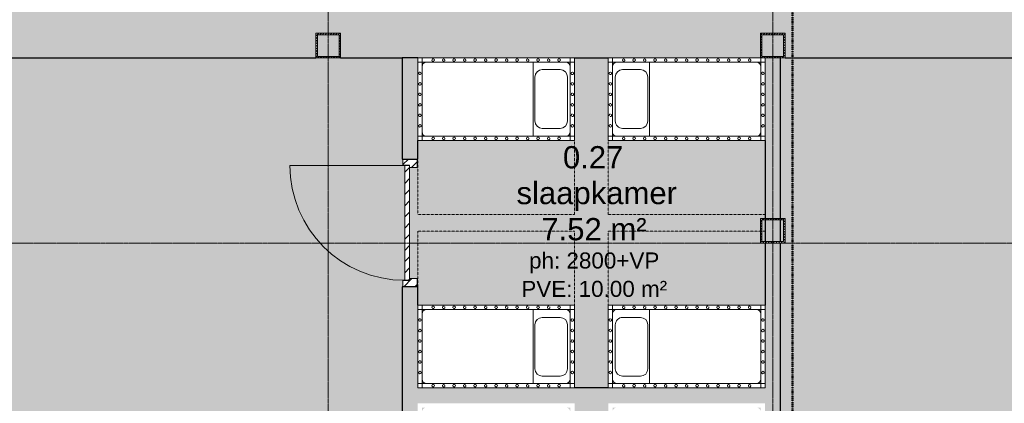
# Model space of a CAD drawing. Header units: millimetres. Extents: x -2730 to 112454, y 3237 to 48799.
# Tile 219 of 241: x 49201 to 57175, y 35401 to 38510. Entities that reach past the tile are written whole.
import ezdxf

# ---------------------------------------------------------------- set-up
doc = ezdxf.new("R2010")
doc.units = ezdxf.units.MM
for name, pattern in [('Dash', [6.35, 3.175, -3.175]), ('Hidden', [7.14375, 4.7625, -2.38125]), ('THO_brandwerende scheiding 30 min', [1.9, 0.7, -1.2]), ('THO_hhidden', [2.5, 1.5, -1]), ('THO_stramienlijn', [20, 17, -1.5, 0, -1.5])]:
    doc.linetypes.add(name, pattern=pattern)
for name, color, linetype, lineweight in [('A-AREA-IDEN', 7, 'Continuous', 13), ('A-AREA-PATT', 7, 'Continuous', 13), ('A-DETL-GENF', 7, 'Continuous', 13), ('A-DETL-GENF-HDLN', 7, 'THO_hhidden', 13), ('A-DOOR', 7, 'Continuous', 13), ('A-GENM', 7, 'Continuous', 13), ('A-WALL', 7, 'Continuous', 25), ('A-WALL-PATT', 7, 'Continuous', 25), ('I-WALL', 7, 'Continuous', 18), ('S-COLS', 7, 'Continuous', 13), ('S-GRID', 7, 'Continuous', 13)]:
    doc.layers.add(name, color=color, linetype=linetype, lineweight=lineweight)
doc.layers.add('A-DETL', color=7, linetype='Continuous', lineweight=13, true_color=0x00a600)
doc.styles.add('Arial_2', font='arial.ttf', dxfattribs={"height": 180})
doc.styles.add('Arial_3', font='arial.ttf', dxfattribs={"height": 130})
pattern_1 = [(315, (-36863.125, 52305.136), (45.254834, 45.254834), [])]

# ---------------------------------------------------------------- blocks, each defined once
blk = doc.blocks.new('NLRS_28_SCO_UN_koker_gen_bcb - K200_200_12_5-V89-00 begane grond _plotview_')
at = {"layer": 'S-COLS'}
h = blk.add_hatch(dxfattribs=at)
h.set_pattern_fill('FP_101', color=256, style=0, pattern_type=2)
h.set_pattern_definition([(45, (-51699.636, -38300), (-21.213203, 21.213203), []), (45, (-51699.636, -38279), (-21.213203, 21.213203), [])])
h.paths.add_polyline_path([(100, -100), (100, 100), (-100, 100), (-100, -100)])
h.paths.add_polyline_path([(-87.5, -87.5), (-87.5, 87.5), (87.5, 87.5), (87.5, -87.5)])
at = {"layer": 'S-COLS', "lineweight": 18}
for p, q in [((100, 100), (-100, 100)), ((-100, 100), (-100, -100)), ((-87.5, -87.5), (-87.5, 87.5)), ((-87.5, 87.5), (87.5, 87.5)), ((87.5, 87.5), (87.5, -87.5)), ((100, -100), (100, 100)), ((-100, -100), (100, -100)), ((87.5, -87.5), (-87.5, -87.5))]:
    blk.add_line(p, q, dxfattribs=at)
blk = doc.blocks.new('NLRS_28_SCO_UN_koker_gen_bcb - K200_200_12_5-V91-00 begane grond _plotview_')
at = {"layer": 'S-COLS'}
h = blk.add_hatch(dxfattribs=at)
h.set_pattern_fill('FP_103', color=256, style=0, pattern_type=2)
h.set_pattern_definition([(45, (-55299.636, -38300), (-21.213203, 21.213203), []), (45, (-55299.636, -38279), (-21.213203, 21.213203), [])])
h.paths.add_polyline_path([(100, -100), (100, 100), (-100, 100), (-100, -100), (-62.5, -100)])
h.paths.add_polyline_path([(-87.5, -87.5), (-87.5, 87.5), (87.5, 87.5), (87.5, -87.5), (-62.5, -87.5)])
at = {"layer": 'S-COLS', "lineweight": 18}
for p, q in [((100, 100), (-100, 100)), ((-100, 100), (-100, -100)), ((-87.5, -87.5), (-87.5, 87.5)), ((-87.5, 87.5), (87.5, 87.5)), ((87.5, 87.5), (87.5, -87.5)), ((100, -100), (100, 100)), ((87.5, -87.5), (-87.5, -87.5)), ((-62.5, -100), (100, -100))]:
    blk.add_line(p, q, dxfattribs=at)
blk = doc.blocks.new('NLRS_32_DO_WPB_binnen deurkozijn hout_gen_tho - enkele deur_ linksdraaiend-V128-00 begane grond _plotview_')
at = {"layer": 'A-DOOR'}
h = blk.add_hatch(dxfattribs=at)
h.set_pattern_fill('FP_139', color=256, style=0, pattern_type=2)
h.set_pattern_definition(pattern_1)
h.paths.add_polyline_path([(-517, 0), (-517, -114), (-450, -114), (-450, -54), (-467, -54), (-467, 0), (-480.5, 0)])
at = {"layer": 'A-GENM'}
h = blk.add_hatch(dxfattribs=at)
h.set_pattern_fill('FP_139', color=256, style=0, pattern_type=2)
h.set_pattern_definition(pattern_1)
h.paths.add_polyline_path([(450, -114), (517, -114), (517, 0), (467, 0), (467, -54), (450, -54)])
at = {"layer": 'A-DOOR'}
for p, q in [((-467, 0), (-517, 0)), ((-467, -54), (-467, 0)), ((467, -54), (467, 0)), ((467, 0), (517, 0)), ((-465, -54), (-467, -54)), ((-450, -114), (-450, -54)), ((450, -114), (450, -54)), ((465, -54), (467, -54)), ((-517, -114), (-450, -114)), ((517, -114), (450, -114))]:
    blk.add_line(p, q, dxfattribs=at)
blk = doc.blocks.new('NLRS_32_DO_UN_deur_gen_tho - dichte deur_ linksdraaiend-V129-00 begane grond _plotview_')
at = {"layer": 'A-GENM'}
h = blk.add_hatch(dxfattribs=at)
h.set_pattern_fill('FP_140', color=256, style=0, pattern_type=2)
h.set_pattern_definition([(315, (-36863.125, 52319.136), (45.254834, 45.254834), [])])
h.paths.add_polyline_path([(-465, -40), (465, -40), (465, 0), (-465, 0)])
at = {"layer": 'A-DETL-GENF'}
for p, q in [((465, 0), (465, 930)), ((-465, 0), (465, 0)), ((-465, -40), (-465, 0)), ((-465, -40), (465, -40)), ((465, -40), (465, 0))]:
    blk.add_line(p, q, dxfattribs=at)
blk.add_arc((465, 0), 930, 90, 180, dxfattribs=at)
at = {"layer": 'A-GENM', "lineweight": 18}
for p, q in [((465, 0), (-465, 0)), ((-465, 0), (-465, -40)), ((465, -40), (465, 0)), ((-465, -40), (465, -40))]:
    blk.add_line(p, q, dxfattribs=at)
blk = doc.blocks.new('NLRS_28_SCO_UN_koker_gen_bcb - K200_200_12_5-V289-00 begane grond _plotview_')
at = {"layer": 'S-COLS'}
h = blk.add_hatch(dxfattribs=at)
h.set_pattern_fill('FP_249', color=256, style=0, pattern_type=2)
h.set_pattern_definition([(225, (55299.636, 36800), (21.213203, -21.213203), []), (225, (55299.636, 36779), (21.213203, -21.213203), [])])
h.paths.add_polyline_path([(100, 100), (-100, 100), (-100, -100), (100, -100)])
h.paths.add_polyline_path([(-87.5, 87.5), (87.5, 87.5), (87.5, -87.5), (-87.5, -87.5)])
at = {"layer": 'S-COLS', "lineweight": 18}
for p, q in [((-100, 100), (100, 100)), ((-100, -100), (-100, 100)), ((-87.5, 87.5), (-87.5, -87.5)), ((87.5, 87.5), (-87.5, 87.5)), ((87.5, -87.5), (87.5, 87.5)), ((100, 100), (100, -100)), ((100, -100), (-100, -100)), ((-87.5, -87.5), (87.5, -87.5))]:
    blk.add_line(p, q, dxfattribs=at)
blk = doc.blocks.new('NLRS_82_DI_UN_kinderbed vrijstaand bovenaanzicht 1op5 gy0ygjtz_gen_bcb - kinderbed vrijstaand-1931472-00 begane grond _plotview_')
at = {"layer": 'A-DETL', "color": 7}
for p, q in [((0, 335), (-35, 335)), ((0, 300), (0, 335)), ((-1235, 265), (-1235, -265)), ((-335, 300), (-1200, 300)), ((-70, 300), (-335, 300)), ((-335, 300), (-335, -300)), ((-35, -265), (-35, 265)), ((-1200, -300), (-335, -300)), ((-335, -300), (-70, -300))]:
    blk.add_line(p, q, dxfattribs=at)
for centre, start, end in [((-1200, 265), 90, 180), ((-70, 265), 0, 90), ((-1200, -265), 180, 270), ((-70, -265), 270, 0)]:
    blk.add_arc(centre, 35, start, end, dxfattribs=at)
at = {"layer": 'A-DETL-GENF'}
for p, q in [((-1235, 335), (-1270, 335)), ((-1270, 335), (-1270, 300)), ((-35, 335), (-1235, 335)), ((-1235, 335), (-1235, 300)), ((-35, 300), (-35, 335)), ((-1235, 300), (-1270, 300)), ((-1270, 300), (-1270, -300)), ((-1235, 265), (-1235, 300)), ((-1235, 300), (-1200, 300)), ((-117, 240), (-261, 240)), ((-70, 300), (-35, 300)), ((0, 300), (-35, 300)), ((-35, 300), (-35, 265)), ((0, -300), (0, 300)), ((-321, 180), (-321, -176)), ((-57, -176), (-57, 180)), ((-261, -236), (-117, -236)), ((-1270, -300), (-1270, -335)), ((-1270, -300), (-1235, -300)), ((-1235, -300), (-1235, -265)), ((-1200, -300), (-1235, -300)), ((-1235, -300), (-1235, -335)), ((-35, -300), (-70, -300)), ((-35, -265), (-35, -300)), ((-35, -335), (-35, -300)), ((-35, -300), (0, -300)), ((0, -335), (0, -300)), ((-1270, -335), (-1235, -335)), ((-1235, -335), (-35, -335)), ((-35, -335), (0, -335))]:
    blk.add_line(p, q, dxfattribs=at)
at = {"layer": 'A-DETL-GENF', "linetype": 'Dash'}
for centre, start, end in [((-1145, 317.5), 0, 180), ((-1060, 317.5), 0, 180), ((-975, 317.5), 0, 180), ((-890, 317.5), 0, 180), ((-805, 317.5), 0, 180), ((-720, 317.5), 0, 180), ((-635, 317.5), 0, 180), ((-550, 317.5), 0, 180), ((-465, 317.5), 0, 180), ((-380, 317.5), 0, 180), ((-295, 317.5), 0, 180), ((-210, 317.5), 0, 180), ((-125, 317.5), 0, 180), ((-1145, 317.5), 180, 360), ((-1060, 317.5), 180, 0), ((-975, 317.5), 180, 0), ((-890, 317.5), 180, 360), ((-805, 317.5), 180, 0), ((-720, 317.5), 180, 360), ((-635, 317.5), 180, 0), ((-550, 317.5), 180, 360), ((-465, 317.5), 180, 360), ((-380, 317.5), 180, 0), ((-295, 317.5), 180, 360), ((-210, 317.5), 180, 0), ((-125, 317.5), 180, 360), ((-1252.5, 210), 0, 180), ((-1252.5, 210), 180, 0), ((-17.5, 210), 0, 180), ((-17.5, 210), 180, 0), ((-1252.5, 125), 0, 180), ((-1252.5, 125), 180, 0), ((-17.5, 125), 0, 180), ((-17.5, 125), 180, 0), ((-1252.5, 40), 0, 180), ((-1252.5, 40), 180, 0), ((-17.5, 40), 0, 180), ((-17.5, 40), 180, 0), ((-1252.5, -45), 0, 180), ((-1252.5, -45), 180, 0), ((-17.5, -45), 0, 180), ((-17.5, -45), 180, 0), ((-1252.5, -130), 0, 180), ((-1252.5, -130), 180, 0), ((-17.5, -130), 0, 180), ((-17.5, -130), 180, 0), ((-1252.5, -215), 0, 180), ((-1252.5, -215), 180, 0), ((-17.5, -215), 0, 180), ((-17.5, -215), 180, 0), ((-1145, -317.5), 0, 180), ((-1145, -317.5), 180, 360), ((-1060, -317.5), 0, 180), ((-1060, -317.5), 180, 0), ((-975, -317.5), 0, 180), ((-975, -317.5), 180, 0), ((-890, -317.5), 0, 180), ((-890, -317.5), 180, 360), ((-805, -317.5), 0, 180), ((-805, -317.5), 180, 0), ((-720, -317.5), 0, 180), ((-720, -317.5), 180, 360), ((-635, -317.5), 0, 180), ((-635, -317.5), 180, 0), ((-550, -317.5), 0, 180), ((-550, -317.5), 180, 0), ((-465, -317.5), 0, 180), ((-465, -317.5), 180, 0), ((-380, -317.5), 0, 180), ((-380, -317.5), 180, 0), ((-295, -317.5), 0, 180), ((-295, -317.5), 180, 0), ((-210, -317.5), 0, 180), ((-210, -317.5), 180, 0), ((-125, -317.5), 0, 180), ((-125, -317.5), 180, 0)]:
    blk.add_arc(centre, 10, start, end, dxfattribs=at)
at = {"layer": 'A-DETL-GENF'}
for centre, start, end in [((-261, 180), 90, 180), ((-117, 180), 0, 90), ((-261, -176), 180, 270), ((-117, -176), 270, 0)]:
    blk.add_arc(centre, 60, start, end, dxfattribs=at)
at = {"layer": 'A-DETL-GENF-HDLN'}
for p, q in [((-1270, -335), (-1270, -935)), ((0, -935), (0, -335)), ((-1270, -935), (0, -935))]:
    blk.add_line(p, q, dxfattribs=at)
blk = doc.blocks.new('NLRS_82_DI_UN_kinderbed vrijstaand bovenaanzicht 1op5 gy0ygjtz_gen_bcb - kinderbed vrijstaand-1930955-00 begane grond _plotview_')
at = {"layer": 'A-DETL', "color": 7}
for p, q in [((-1235, 265), (-1235, -265)), ((-335, 300), (-1200, 300)), ((-335, 300), (-335, -300)), ((-70, 300), (-335, 300)), ((-35, -265), (-35, 265)), ((-1200, -300), (-335, -300)), ((-335, -300), (-70, -300)), ((0, -335), (0, -300)), ((-35, -335), (0, -335))]:
    blk.add_line(p, q, dxfattribs=at)
for centre, start, end in [((-1200, 265), 90, 180), ((-70, 265), 360, 90), ((-1200, -265), 180, 270), ((-70, -265), 270, 360)]:
    blk.add_arc(centre, 35, start, end, dxfattribs=at)
at = {"layer": 'A-DETL-GENF'}
for p, q in [((-1270, 335), (-1270, 300)), ((-1235, 335), (-1270, 335)), ((-35, 335), (-1235, 335)), ((-1235, 335), (-1235, 300)), ((0, 335), (-35, 335)), ((-35, 300), (-35, 335)), ((0, 300), (0, 335)), ((-1270, 300), (-1270, -300)), ((-1235, 300), (-1270, 300)), ((-1235, 265), (-1235, 300)), ((-1235, 300), (-1200, 300)), ((-70, 300), (-35, 300)), ((-35, 300), (-35, 265)), ((0, 300), (-35, 300)), ((0, -300), (0, 300)), ((-321, 176), (-321, -180)), ((-117, 236), (-261, 236)), ((-57, -180), (-57, 176)), ((-1270, -300), (-1270, -335)), ((-1270, -300), (-1235, -300)), ((-1235, -300), (-1235, -265)), ((-1200, -300), (-1235, -300)), ((-1235, -300), (-1235, -335)), ((-261, -240), (-117, -240)), ((-35, -300), (-70, -300)), ((-35, -265), (-35, -300)), ((-35, -335), (-35, -300)), ((-35, -300), (0, -300)), ((-1270, -335), (-1235, -335)), ((-1235, -335), (-35, -335))]:
    blk.add_line(p, q, dxfattribs=at)
at = {"layer": 'A-DETL-GENF', "linetype": 'Dash'}
for centre, start, end in [((-1145, 317.5), 0, 180), ((-1060, 317.5), 360, 180), ((-975, 317.5), 360, 180), ((-890, 317.5), 0, 180), ((-805, 317.5), 360, 180), ((-720, 317.5), 0, 180), ((-635, 317.5), 360, 180), ((-550, 317.5), 0, 180), ((-465, 317.5), 0, 180), ((-380, 317.5), 360, 180), ((-295, 317.5), 0, 180), ((-210, 317.5), 360, 180), ((-125, 317.5), 360, 180), ((-1145, 317.5), 180, 360), ((-1060, 317.5), 180, 360), ((-975, 317.5), 180, 360), ((-890, 317.5), 180, 360), ((-805, 317.5), 180, 360), ((-720, 317.5), 180, 360), ((-635, 317.5), 180, 360), ((-550, 317.5), 180, 360), ((-465, 317.5), 180, 360), ((-380, 317.5), 180, 360), ((-295, 317.5), 180, 360), ((-210, 317.5), 180, 360), ((-125, 317.5), 180, 360), ((-1252.5, 215), 360, 180), ((-1252.5, 215), 180, 360), ((-17.5, 215), 360, 180), ((-17.5, 215), 180, 360), ((-1252.5, 130), 360, 180), ((-1252.5, 130), 180, 360), ((-17.5, 130), 360, 180), ((-17.5, 130), 180, 360), ((-1252.5, 45), 360, 180), ((-1252.5, 45), 180, 360), ((-17.5, 45), 360, 180), ((-17.5, 45), 180, 360), ((-1252.5, -40), 360, 180), ((-1252.5, -40), 180, 360), ((-17.5, -40), 360, 180), ((-17.5, -40), 180, 360), ((-1252.5, -125), 360, 180), ((-1252.5, -125), 180, 360), ((-17.5, -125), 360, 180), ((-17.5, -125), 180, 360), ((-1252.5, -210), 360, 180), ((-1252.5, -210), 180, 360), ((-17.5, -210), 360, 180), ((-17.5, -210), 180, 360), ((-1145, -317.5), 0, 180), ((-1145, -317.5), 180, 360), ((-1060, -317.5), 360, 180), ((-1060, -317.5), 180, 360), ((-975, -317.5), 360, 180), ((-975, -317.5), 180, 360), ((-890, -317.5), 0, 180), ((-890, -317.5), 180, 360), ((-805, -317.5), 360, 180), ((-805, -317.5), 180, 360), ((-720, -317.5), 0, 180), ((-720, -317.5), 180, 360), ((-635, -317.5), 360, 180), ((-635, -317.5), 180, 360), ((-550, -317.5), 0, 180), ((-550, -317.5), 180, 360), ((-465, -317.5), 0, 180), ((-465, -317.5), 180, 360), ((-380, -317.5), 0, 180), ((-380, -317.5), 180, 360), ((-295, -317.5), 0, 180), ((-295, -317.5), 180, 360), ((-210, -317.5), 0, 180), ((-210, -317.5), 180, 360), ((-125, -317.5), 0, 180), ((-125, -317.5), 180, 360)]:
    blk.add_arc(centre, 10, start, end, dxfattribs=at)
at = {"layer": 'A-DETL-GENF'}
for centre, start, end in [((-261, 176), 90, 180), ((-117, 176), 360, 90), ((-261, -180), 180, 270), ((-117, -180), 270, 360)]:
    blk.add_arc(centre, 60, start, end, dxfattribs=at)
at = {"layer": 'A-DETL-GENF-HDLN'}
for p, q in [((-1270, 335), (-1270, 935)), ((-1270, 935), (0, 935)), ((0, 935), (0, 335))]:
    blk.add_line(p, q, dxfattribs=at)

msp = doc.modelspace()

# ---------------------------------------------------------------- hatches: boundary and pattern name
at = {"layer": 'A-AREA-PATT', "true_color": 0xfaf3e6}
h = msp.add_hatch(color=7, dxfattribs=at)
h.paths.add_polyline_path([(48885.759029, 30162.5), (51699.635701, 30162.5), (51699.635701, 33162.5), (52299.635701, 33162.5), (52299.635701, 33547.3748099), (52305.135701, 33547.3748099), (52305.135701, 33597.3748099), (52359.135701, 33597.3748099), (52359.135701, 33599.3748099), (52319.135701, 33599.3748099), (52319.135701, 34529.3748099), (52359.135701, 34529.3748099), (52359.135701, 34531.3748099), (52305.135701, 34531.3748099), (52305.135701, 34581.3748099), (52299.635701, 34581.3748099), (52299.635701, 36346.1248099), (52305.135701, 36346.1248099), (52305.135701, 36396.1248099), (52359.135701, 36396.1248099), (52359.135701, 36398.1248099), (52319.135701, 36398.1248099), (52319.135701, 37328.1248099), (52359.135701, 37328.1248099), (52359.135701, 37330.1248099), (52305.135701, 37330.1248099), (52305.135701, 37380.1248099), (52299.635701, 37380.1248099), (52299.635701, 38199.9997491), (44562.135701, 38199.9997491), (44562.135701, 36900.0001901), (44599.635701, 36900.0001901), (44599.635701, 36700.0001901), (44562.135701, 36700.0001901), (44562.135701, 33287.5), (48162.135701, 33287.5), (48162.135701, 32550.0001901), (48199.635701, 32550.0001901), (48199.635701, 32350.0001901), (48162.135701, 32350.0001901), (48162.135701, 31996.5), (48156.635701, 31996.5), (48156.635701, 31946.5), (48102.635701, 31946.5), (48102.635701, 31944.5), (48142.635701, 31944.5), (48142.635701, 31014.5), (48102.635701, 31014.5), (48102.635701, 31012.5), (48156.635701, 31012.5), (48156.635701, 30962.5), (48162.135701, 30962.5), (48162.135701, 30162.5)])
h.paths.add_polyline_path([(48099.635701, 31029.5), (48102.635701, 31029.5), (48102.635701, 31929.5), (48099.635701, 31929.5), (48099.635701, 31694.6385988)])
h.paths.add_polyline_path([(48187.135701, 32362.5001901), (48187.135701, 32537.5001901), (48162.135701, 32537.5001901), (48162.135701, 32362.5001901)])
h.paths.add_polyline_path([(52359.135701, 33614.3748099), (52362.135701, 33614.3748099), (52362.135701, 34514.3748099), (52359.135701, 34514.3748099)])
h.paths.add_polyline_path([(52362.135701, 36413.1248099), (52362.135701, 37313.1248099), (52359.135701, 37313.1248099), (52359.135701, 36413.1248099)])
h.paths.add_polyline_path([(48012.135701, 36700.0001901), (47999.635701, 36700.0001901), (47999.635701, 36900.0001901), (48199.635701, 36900.0001901), (48199.635701, 36700.0001901), (48099.635701, 36700.0001901)])
h.paths.add_polyline_path([(44587.135701, 36712.5001901), (44587.135701, 36887.5001901), (44562.135701, 36887.5001901), (44562.135701, 36712.5001901)])
h.paths.add_polyline_path([(48099.635701, 36712.5001901), (48187.135701, 36712.5001901), (48187.135701, 36887.5001901), (48012.135701, 36887.5001901), (48012.135701, 36712.5001901)])
h = msp.add_hatch(color=7, dxfattribs=at)
h.paths.add_polyline_path([(53694.635701, 35526.2498099), (53967.135701, 35526.2498099), (53967.135701, 36196.2498099), (55237.135701, 36196.2498099), (55237.135701, 36700.0001901), (55199.635701, 36700.0001901), (55199.635701, 36900.0001901), (55237.135701, 36900.0001901), (55237.135701, 37529.9998099), (53967.135701, 37529.9998099), (53967.135701, 38199.9998099), (53694.635701, 38199.9998099), (53694.635701, 37529.9998099), (52424.635701, 37529.9998099), (52424.635701, 37380.1248099), (52419.135701, 37380.1248099), (52419.135701, 37313.1248099), (52362.135701, 37313.1248099), (52362.135701, 36413.1248099), (52419.135701, 36413.1248099), (52419.135701, 36346.1248099), (52424.635701, 36346.1248099), (52424.635701, 36196.2498099), (53694.635701, 36196.2498099), (53694.635701, 35561.2498099)])
h.paths.add_polyline_path([(53624.635701, 35561.2498099), (53659.635701, 35561.2498099), (53659.635701, 35596.2498099), (53658.4431049, 35587.1911433), (53654.9465901, 35578.7498099), (53649.3844383, 35571.5010726), (53642.135701, 35565.9389208), (53633.6943676, 35562.442406)])
h.paths.add_polyline_path([(52469.0139227, 35561.2498099), (52494.635701, 35561.2498099), (52485.5770344, 35562.442406), (52477.135701, 35565.9389208), (52469.8869637, 35571.5010726), (52464.3248119, 35578.7498099), (52460.8282971, 35587.1911433), (52459.635701, 35596.2498099), (52459.635701, 35561.2498099), (52464.3248119, 35561.2498099)])
h.paths.add_polyline_path([(54002.135701, 35561.2498099), (54037.135701, 35561.2498099), (54028.0770344, 35562.442406), (54019.635701, 35565.9389208), (54012.3869637, 35571.5010726), (54006.8248119, 35578.7498099), (54003.3282971, 35587.1911433), (54002.135701, 35588.3837394), (54002.135701, 35562.442406)])
h.paths.add_polyline_path([(55167.135701, 35561.2498099), (55202.135701, 35561.2498099), (55202.135701, 35596.2498099), (55200.9431049, 35587.1911433), (55197.4465901, 35578.7498099), (55191.8844383, 35571.5010726), (55184.635701, 35565.9389208), (55176.1943676, 35562.442406)])
h.paths.add_polyline_path([(54002.135701, 36126.2498099), (54003.3282971, 36135.3084765), (54006.8248119, 36143.7498099), (54012.3869637, 36150.9985472), (54019.635701, 36156.560699), (54028.0770344, 36160.0572138), (54037.135701, 36161.2498099), (54002.135701, 36161.2498099), (54002.135701, 36134.3933653)])
h.paths.add_polyline_path([(52459.635701, 36126.2498099), (52460.8282971, 36135.3084765), (52464.3248119, 36143.7498099), (52469.8869637, 36150.9985472), (52477.135701, 36156.560699), (52485.5770344, 36160.0572138), (52494.635701, 36161.2498099), (52459.635701, 36161.2498099), (52459.635701, 36143.7498099)])
h.paths.add_polyline_path([(53659.635701, 36126.2498099), (53659.635701, 36161.2498099), (53624.635701, 36161.2498099), (53633.6943676, 36160.0572138), (53642.135701, 36156.560699), (53649.3844383, 36150.9985472), (53654.9465901, 36143.7498099), (53658.4431049, 36135.3084765)])
h.paths.add_polyline_path([(55202.135701, 36126.2498099), (55202.135701, 36161.2498099), (55167.135701, 36161.2498099), (55176.1943676, 36160.0572138), (55184.635701, 36156.560699), (55191.8844383, 36150.9985472), (55197.4465901, 36143.7498099), (55200.9431049, 36135.3084765)])
h.paths.add_polyline_path([(55237.135701, 36712.5001901), (55237.135701, 36887.5001901), (55212.135701, 36887.5001901), (55212.135701, 36712.5001901)])
h.paths.add_polyline_path([(54037.135701, 37564.9998099), (54028.0770344, 37566.192406), (54019.635701, 37569.6889208), (54012.3869637, 37575.2510726), (54006.8248119, 37582.4998099), (54003.3282971, 37590.9411433), (54002.135701, 37599.9998099), (54002.135701, 37564.9998099), (54028.0770344, 37564.9998099)])
h.paths.add_polyline_path([(55184.635701, 37564.9998099), (55202.135701, 37564.9998099), (55202.135701, 37599.9998099), (55199.635701, 37587.784791), (55197.4465901, 37582.4998099), (55191.8844383, 37575.2510726), (55184.635701, 37569.6889208), (55176.1943676, 37566.192406), (55167.135701, 37564.9998099), (55176.1943676, 37564.9998099)])
h.paths.add_polyline_path([(53649.3844383, 37564.9998099), (53659.635701, 37564.9998099), (53659.635701, 37599.9998099), (53658.4431049, 37590.9411433), (53654.9465901, 37582.4998099), (53649.3844383, 37575.2510726), (53642.135701, 37569.6889208), (53633.6943676, 37566.192406), (53624.635701, 37564.9998099), (53633.6943676, 37564.9998099)])
h.paths.add_polyline_path([(52469.8869637, 37564.9998099), (52494.635701, 37564.9998099), (52485.5770344, 37566.192406), (52477.135701, 37569.6889208), (52469.8869637, 37575.2510726), (52464.3248119, 37582.4998099), (52460.8282971, 37590.9411433), (52459.635701, 37599.9998099), (52459.635701, 37564.9998099), (52464.3248119, 37564.9998099)])
h.paths.add_polyline_path([(55202.135701, 38129.9998099), (55202.135701, 38164.9998099), (55167.135701, 38164.9998099), (55176.1943676, 38163.8072138), (55184.635701, 38160.310699), (55191.8844383, 38154.7485472), (55197.4465901, 38147.4998099), (55200.9431049, 38139.0584765)])
h.paths.add_polyline_path([(53659.635701, 38129.9998099), (53659.635701, 38164.9998099), (53624.635701, 38164.9998099), (53633.6943676, 38163.8072138), (53642.135701, 38160.310699), (53649.3844383, 38154.7485472), (53654.9465901, 38147.4998099), (53658.4431049, 38139.0584765)])
h.paths.add_polyline_path([(54002.135701, 38129.9998099), (54003.9628589, 38140.5904442), (54006.8248119, 38147.4998099), (54012.3869637, 38154.7485472), (54019.635701, 38160.310699), (54028.0770344, 38163.8072138), (54037.135701, 38164.9998099), (54002.135701, 38164.9998099), (54002.135701, 38137.8658804)])
h.paths.add_polyline_path([(52459.635701, 38129.9998099), (52460.8282971, 38139.0584765), (52464.3248119, 38147.4998099), (52469.8869637, 38154.7485472), (52477.135701, 38160.310699), (52485.5770344, 38163.8072138), (52494.635701, 38164.9998099), (52459.635701, 38164.9998099), (52459.635701, 38136.1792948)])
at = {"layer": 'A-AREA-PATT', "true_color": 0xeefae6}
h = msp.add_hatch(color=7, dxfattribs=at)
h.paths.add_polyline_path([(55362.135701, 30162.5), (57599.635701, 30162.5), (57599.635701, 30200.0209407), (57799.635701, 30200.0209407), (57799.635701, 30162.5), (60467.3270042, 30162.5), (60500.092269, 30231.506903), (60534.2092749, 30215.3077594), (60975.7125556, 31145.111509), (60433.7113799, 31402.472589), (61977.8778602, 34654.4796433), (62519.8790359, 34397.1185633), (63047.8862323, 35509.0991363), (63014.0070154, 35525.1871286), (63099.798208, 35705.852209), (63133.673259, 35689.7661949), (63691.0973935, 36863.6986955), (63315.1354843, 37033.5149931), (62934.3665583, 37192.2599366), (62549.1165648, 37339.7976424), (62159.7152865, 37476.0018149), (61766.4960597, 37600.7558601), (61369.7954889, 37713.9529859), (60969.9531588, 37815.496293), (60548.6451671, 37908.8922742), (60162.2147133, 37983.2838076), (59755.0100403, 38049.3843854), (59346.0459007, 38103.5440075), (58935.6723771, 38145.7163122), (58524.2407585, 38175.8651989), (58112.1032397, 38193.9648596), (57699.6126196, 38199.9997491), (55362.135701, 38199.9997491), (55362.135701, 36900.0001901), (55399.635701, 36900.0001901), (55399.635701, 36700.0001901), (55362.135701, 36700.0001901), (55362.135701, 33056.25), (55512.135701, 33056.25), (55512.135701, 33981.25), (55562.135701, 33981.25), (55562.135701, 31981.25), (55512.135701, 31981.25), (55512.135701, 32906.25), (55362.135701, 32906.25), (55362.135701, 32550.0001901), (55399.635701, 32550.0001901), (55399.635701, 32350.0001901), (55362.135701, 32350.0001901), (55362.135701, 30522.6473542)])
h.paths.add_polyline_path([(57612.135701, 30162.5), (57787.135701, 30162.5), (57787.135701, 30187.5209407), (57612.135701, 30187.5209407)])
h.paths.add_polyline_path([(60487.4821555, 30162.5), (60509.1343072, 30162.5), (60528.6338065, 30204.117573), (60506.0225904, 30214.8536364), (60481.1644865, 30162.5)])
h.paths.add_polyline_path([(55362.135701, 32362.5001901), (55387.135701, 32362.5001901), (55387.135701, 32537.5001901), (55362.135701, 32537.5001901)])
h.paths.add_polyline_path([(63053.2479215, 35520.3908274), (63128.3115699, 35678.4745037), (63105.727826, 35689.1986919), (63030.6605324, 35531.1167466), (63043.1475358, 35525.1871286)])
h.paths.add_polyline_path([(55362.135701, 36712.5001901), (55387.135701, 36712.5001901), (55387.135701, 36887.5001901), (55362.135701, 36887.5001901)])
at = {"layer": 'A-AREA-PATT', "true_color": 0xfaf3e6}
h = msp.add_hatch(color=7, dxfattribs=at)
h.paths.add_polyline_path([(53967.135701, 32727.4998099), (53967.135701, 33397.4998099), (55237.135701, 33397.4998099), (55237.135701, 34731.2498099), (53967.135701, 34731.2498099), (53967.135701, 35401.2498099), (53694.635701, 35401.2498099), (53694.635701, 34731.2498099), (52424.635701, 34731.2498099), (52424.635701, 34581.3748099), (52419.135701, 34581.3748099), (52419.135701, 34514.3748099), (52362.135701, 34514.3748099), (52362.135701, 33614.3748099), (52419.135701, 33614.3748099), (52419.135701, 33547.3748099), (52424.635701, 33547.3748099), (52424.635701, 33397.4998099), (53694.635701, 33397.4998099), (53694.635701, 32727.4998099)])
h.paths.add_polyline_path([(52459.635701, 32762.4998099), (52494.635701, 32762.4998099), (52485.5770344, 32763.692406), (52477.135701, 32767.1889208), (52469.8869637, 32772.7510726), (52464.3248119, 32779.9998099), (52460.8282971, 32788.4411433), (52459.635701, 32797.4998099), (52459.635701, 32763.692406)])
h.paths.add_polyline_path([(53633.6943676, 32762.4998099), (53659.635701, 32762.4998099), (53659.635701, 32797.4998099), (53658.4431049, 32788.4411433), (53654.9465901, 32779.9998099), (53649.3844383, 32772.7510726), (53642.135701, 32767.1889208), (53633.6943676, 32763.692406), (53624.635701, 32762.4998099)])
h.paths.add_polyline_path([(55176.1943676, 32762.4998099), (55202.135701, 32762.4998099), (55202.135701, 32797.4998099), (55200.9431049, 32788.4411433), (55197.4465901, 32779.9998099), (55191.8844383, 32772.7510726), (55184.635701, 32767.1889208), (55176.1943676, 32763.692406), (55167.135701, 32762.4998099)])
h.paths.add_polyline_path([(54037.135701, 32762.4998099), (54028.0770344, 32763.692406), (54019.635701, 32767.1889208), (54012.3869637, 32772.7510726), (54006.8248119, 32779.9998099), (54003.3282971, 32788.4411433), (54002.135701, 32789.6337394), (54002.135701, 32762.4998099), (54028.9921456, 32762.4998099)])
h.paths.add_polyline_path([(54002.135701, 33327.4998099), (54003.3282971, 33336.5584765), (54006.8248119, 33344.9998099), (54012.3869637, 33352.2485472), (54019.635701, 33357.810699), (54028.0770344, 33361.3072138), (54037.135701, 33362.4998099), (54002.135701, 33362.4998099), (54002.135701, 33335.6433653)])
h.paths.add_polyline_path([(53659.635701, 33327.4998099), (53659.635701, 33362.4998099), (53624.635701, 33362.4998099), (53633.6943676, 33361.3072138), (53642.135701, 33357.810699), (53649.3844383, 33352.2485472), (53654.9465901, 33344.9998099), (53658.4431049, 33336.5584765)])
h.paths.add_polyline_path([(52459.635701, 33327.4998099), (52460.8282971, 33336.5584765), (52464.3248119, 33344.9998099), (52469.8869637, 33352.2485472), (52477.135701, 33357.810699), (52485.5770344, 33361.3072138), (52494.635701, 33362.4998099), (52459.635701, 33362.4998099), (52459.635701, 33344.9998099)])
h.paths.add_polyline_path([(55202.135701, 33327.4998099), (55202.135701, 33362.4998099), (55167.135701, 33362.4998099), (55176.1943676, 33361.3072138), (55184.635701, 33357.810699), (55191.8844383, 33352.2485472), (55197.4465901, 33344.9998099), (55200.9431049, 33336.5584765)])
h.paths.add_polyline_path([(52464.3248119, 34766.2498099), (52494.635701, 34766.2498099), (52485.5770344, 34767.442406), (52477.135701, 34770.9389208), (52469.8869637, 34776.5010726), (52464.3248119, 34783.7498099), (52460.8282971, 34792.1911433), (52459.635701, 34801.2498099), (52459.635701, 34766.2498099)])
h.paths.add_polyline_path([(54028.0770344, 34766.2498099), (54037.135701, 34766.2498099), (54028.0770344, 34767.442406), (54019.635701, 34770.9389208), (54012.3869637, 34776.5010726), (54006.8248119, 34783.7498099), (54003.3282971, 34792.1911433), (54002.135701, 34801.2498099), (54002.135701, 34766.2498099), (54012.3869637, 34766.2498099)])
h.paths.add_polyline_path([(55202.135701, 34766.2498099), (55202.135701, 34801.2498099), (55200.9431049, 34792.1911433), (55197.4465901, 34783.7498099), (55191.8844383, 34776.5010726), (55184.635701, 34770.9389208), (55176.1943676, 34767.442406), (55167.135701, 34766.2498099), (55197.4465901, 34766.2498099)])
h.paths.add_polyline_path([(53659.635701, 34766.2498099), (53659.635701, 34801.2498099), (53658.4431049, 34792.1911433), (53654.9465901, 34783.7498099), (53649.3844383, 34776.5010726), (53642.135701, 34770.9389208), (53633.6943676, 34767.442406), (53624.635701, 34766.2498099), (53658.4431049, 34766.2498099)])
h.paths.add_polyline_path([(55202.135701, 35331.2498099), (55202.135701, 35366.2498099), (55167.135701, 35366.2498099), (55176.1943676, 35365.0572138), (55184.635701, 35361.560699), (55191.8844383, 35355.9985472), (55197.4465901, 35348.7498099), (55200.9431049, 35340.3084765)])
h.paths.add_polyline_path([(53659.635701, 35331.2498099), (53659.635701, 35366.2498099), (53624.635701, 35366.2498099), (53633.6943676, 35365.0572138), (53642.135701, 35361.560699), (53649.3844383, 35355.9985472), (53654.9465901, 35348.7498099), (53658.4431049, 35340.3084765)])
h.paths.add_polyline_path([(52459.635701, 35331.2498099), (52460.8282971, 35340.3084765), (52464.3248119, 35348.7498099), (52469.8869637, 35355.9985472), (52477.135701, 35361.560699), (52485.5770344, 35365.0572138), (52494.635701, 35366.2498099), (52459.635701, 35366.2498099), (52459.635701, 35337.4292948)])
h.paths.add_polyline_path([(54002.135701, 35331.2498099), (54003.3282971, 35340.3084765), (54006.8248119, 35348.7498099), (54012.3869637, 35355.9985472), (54019.635701, 35361.560699), (54028.0770344, 35365.0572138), (54037.135701, 35366.2498099), (54002.135701, 35366.2498099), (54002.135701, 35339.1158804)])
at = {"layer": 'A-WALL-PATT', "lineweight": 18, "true_color": 0x808080}
h = msp.add_hatch(color=8, dxfattribs=at)
h.paths.add_polyline_path([(57599.635701, 38199.9998099), (57599.635701, 38399.9997491), (57699.6126196, 38399.9997491), (57699.6126196, 38629.9998099), (24099.6740145, 38629.9998099), (24099.6740145, 38399.9997491), (24199.6740145, 38399.9997491), (24199.6740145, 38199.9998099), (26399.635701, 38199.9998099), (26399.635701, 38399.9997491), (26599.635701, 38399.9997491), (26599.635701, 38199.9998099), (29999.635701, 38199.9998099), (29999.635701, 38399.9998099), (30199.635701, 38399.9998099), (30199.635701, 38199.9998099), (33599.635701, 38199.9998099), (33599.635701, 38399.9998099), (33799.635701, 38399.9998099), (33799.635701, 38199.9998099), (37199.635701, 38199.9998099), (37199.635701, 38399.9998099), (37399.635701, 38399.9998099), (37399.635701, 38199.9998099), (44399.635701, 38200.7926817), (44399.635701, 38399.9997491), (44599.635701, 38399.9997491), (44599.635701, 38199.9998099), (47999.635701, 38199.9998099), (47999.635701, 38399.9997491), (48199.635701, 38399.9997491), (48199.635701, 38199.9998099), (51599.635701, 38199.9998099), (51599.635701, 38399.9997491), (51799.635701, 38399.9997491), (51799.635701, 38199.9998099), (55199.635701, 38199.9998099), (55199.635701, 38399.9997491), (55399.635701, 38399.9997491), (55399.635701, 38199.9998099), (57534.7517208, 38199.9998099)])
h.paths.add_polyline_path([(57699.6126196, 38212.4997491), (57699.6126196, 38387.4997491), (57612.135701, 38387.4997491), (57612.135701, 38212.4997491)])
h.paths.add_polyline_path([(55212.135701, 38212.4997491), (55387.135701, 38212.4997491), (55387.135701, 38387.4997491), (55212.135701, 38387.4997491)])
h.paths.add_polyline_path([(51787.135701, 38212.4997491), (51787.135701, 38387.4997491), (51612.135701, 38387.4997491), (51612.135701, 38212.4997491)])
h.paths.add_polyline_path([(48187.135701, 38212.4997491), (48187.135701, 38387.4997491), (48012.135701, 38387.4997491), (48012.135701, 38212.4997491)])
h.paths.add_polyline_path([(44437.135701, 38212.4997491), (44587.135701, 38212.4997491), (44587.135701, 38387.4997491), (44412.135701, 38387.4997491), (44412.135701, 38212.4997491)])
h.paths.add_polyline_path([(26412.135701, 38212.4997491), (26587.135701, 38212.4997491), (26587.135701, 38387.4997491), (26412.135701, 38387.4997491), (26412.135701, 38226.1931108)])
h.paths.add_polyline_path([(24187.1740145, 38212.4997491), (24187.1740145, 38387.4997491), (24099.6740145, 38387.4997491), (24099.6740145, 38212.4997491)])
h.paths.add_polyline_path([(37362.135701, 38212.4998099), (37387.135701, 38212.4998099), (37387.135701, 38387.4998099), (37212.135701, 38387.4998099), (37212.135701, 38212.4998099), (37237.135701, 38212.4998099)])
h.paths.add_polyline_path([(33787.135701, 38212.4998099), (33787.135701, 38387.4998099), (33612.135701, 38387.4998099), (33612.135701, 38212.4998099)])
h.paths.add_polyline_path([(30012.135701, 38212.4998099), (30187.135701, 38212.4998099), (30187.135701, 38387.4998099), (30012.135701, 38387.4998099)])
at = {"layer": 'A-WALL-PATT', "lineweight": 18, "true_color": 0xafafaf}
h = msp.add_hatch(color=253, dxfattribs=at)
h.paths.add_polyline_path([(52424.635701, 30162.5), (52424.635701, 33547.3748099), (52299.635701, 33547.3748099), (52299.635701, 30162.5)])
h.paths.add_polyline_path([(52299.635701, 34581.3748099), (52424.635701, 34581.3748099), (52424.635701, 36346.1248099), (52299.635701, 36346.1248099), (52299.635701, 35210.6123327)])
h.paths.add_polyline_path([(52299.635701, 37380.1248099), (52424.635701, 37380.1248099), (52424.635701, 38199.9998099), (52299.635701, 38199.9998099), (52299.635701, 37554.5948219)])
h = msp.add_hatch(color=253, dxfattribs=at)
h.paths.add_polyline_path([(55362.135701, 30162.5), (55362.135701, 32350.0001901), (55237.135701, 32350.0001901), (55237.135701, 30162.5)])
h.paths.add_polyline_path([(55309.6422562, 32362.5001901), (55362.135701, 32362.5001901), (55362.135701, 32537.5001901), (55237.135701, 32537.5001901), (55237.135701, 32362.5001901), (55254.9232082, 32362.5001901)])
h.paths.add_polyline_path([(55239.8252309, 32550.0001901), (55362.135701, 32550.0001901), (55362.135701, 36700.0001901), (55237.135701, 36700.0001901), (55237.135701, 32550.0001901)])
h.paths.add_polyline_path([(55292.5938768, 36712.5001901), (55362.135701, 36712.5001901), (55362.135701, 36887.5001901), (55237.135701, 36887.5001901), (55237.135701, 36712.5001901)])
h.paths.add_polyline_path([(55237.135701, 36900.0001901), (55362.135701, 36900.0001901), (55362.1356982, 38199.9997491), (55237.135701, 38199.9997491), (55237.135701, 37529.9998099)])
msp.add_hatch(color=253, dxfattribs=at).paths.add_polyline_path([(54873.5232003, 35401.2498099), (55237.135701, 35401.2498099), (55237.135701, 35526.2498099), (52424.635701, 35526.2498099), (52424.635701, 35401.2498099), (54208.2160701, 35401.2498099)])

# ---------------------------------------------------------------- linework, layer by layer
at = {"layer": 'A-DETL', "color": 1, "linetype": 'THO_brandwerende scheiding 30 min', "lineweight": 50, "true_color": 0xff0000}
msp.add_line((55459.635701, 32824.9998099), (55459.635701, 40259.9998099), dxfattribs=at)
at = {"layer": 'A-WALL'}
msp.add_line((52424.635701, 38199.9998099), (52299.635701, 38199.9998099), dxfattribs=at)
at = {"layer": 'I-WALL', "lineweight": 25}
for p, q in [((48199.635701, 38199.9998099), (51599.635701, 38199.9998099)), ((51799.635701, 38199.9998099), (52299.635701, 38199.9998099)), ((52299.635701, 38199.9998099), (52299.635701, 37380.1248099)), ((53694.635701, 38199.9998099), (53967.135701, 38199.9998099)), ((55362.135701, 36900.0001901), (55362.135701, 38199.9997491)), ((55399.635701, 38199.9998099), (57599.635701, 38199.9998099)), ((52424.635701, 37380.1248099), (52424.635701, 37529.9998099)), ((55237.135701, 37529.9998099), (55237.135701, 36900.0001901)), ((52299.635701, 37380.1248099), (52424.635701, 37380.1248099)), ((55237.135701, 36887.5001901), (55237.135701, 36712.5001901)), ((55362.135701, 36712.5001901), (55362.135701, 36887.5001901)), ((55237.135701, 36700.0001901), (55237.135701, 36196.2498099)), ((55362.135701, 32550.0001901), (55362.135701, 36700.0001901)), ((52424.635701, 36346.1248099), (52299.635701, 36346.1248099)), ((52299.635701, 36346.1248099), (52299.635701, 34581.3748099)), ((52424.635701, 36196.2498099), (52424.635701, 36346.1248099)), ((53967.135701, 35526.2498099), (53694.635701, 35526.2498099))]:
    msp.add_line(p, q, dxfattribs=at)
at = {"layer": 'S-GRID', "color": 5, "linetype": 'THO_stramienlijn', "true_color": 0x0000ff}
for p, q in [((51699.635701, 4950), (51699.635701, 42050)), ((55299.635701, 4950), (55299.635701, 42050)), ((-1495.3111013, 38199.9998099), (83030.4054534, 38199.9998099)), ((-1495.3111013, 36700), (83030.4054534, 36700))]:
    msp.add_line(p, q, dxfattribs=at)

# ---------------------------------------------------------------- block references
at = {"layer": 'A-DETL-GENF', "rotation": 89.9999999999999}
msp.add_blockref('NLRS_32_DO_UN_deur_gen_tho - dichte deur_ linksdraaiend-V129-00 begane grond _plotview_', (52319.135701, 36863.1248099), dxfattribs=at)
at = {"layer": 'A-DETL-GENF-HDLN'}
for name, p in [('NLRS_82_DI_UN_kinderbed vrijstaand bovenaanzicht 1op5 gy0ygjtz_gen_bcb - kinderbed vrijstaand-1931472-00 begane grond _plotview_', (53694.635701, 37864.9998099)), ('NLRS_82_DI_UN_kinderbed vrijstaand bovenaanzicht 1op5 gy0ygjtz_gen_bcb - kinderbed vrijstaand-1930955-00 begane grond _plotview_', (53694.635701, 35861.2498099))]:
    msp.add_blockref(name, p, dxfattribs=at)
at = {"layer": 'A-DETL-GENF-HDLN', "rotation": 180}
for name, p in [('NLRS_82_DI_UN_kinderbed vrijstaand bovenaanzicht 1op5 gy0ygjtz_gen_bcb - kinderbed vrijstaand-1930955-00 begane grond _plotview_', (53967.135701, 37864.9998099)), ('NLRS_82_DI_UN_kinderbed vrijstaand bovenaanzicht 1op5 gy0ygjtz_gen_bcb - kinderbed vrijstaand-1931472-00 begane grond _plotview_', (53967.135701, 35861.2498099))]:
    msp.add_blockref(name, p, dxfattribs=at)
at = {"layer": 'A-DOOR', "rotation": 89.9999999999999}
msp.add_blockref('NLRS_32_DO_WPB_binnen deurkozijn hout_gen_tho - enkele deur_ linksdraaiend-V128-00 begane grond _plotview_', (52305.135701, 36863.1248099), dxfattribs=at)
at = {"layer": 'S-COLS', "linetype": 'Hidden'}
for name, p in [('NLRS_28_SCO_UN_koker_gen_bcb - K200_200_12_5-V89-00 begane grond _plotview_', (51699.635701, 38299.9997491)), ('NLRS_28_SCO_UN_koker_gen_bcb - K200_200_12_5-V91-00 begane grond _plotview_', (55299.635701, 38299.9997491))]:
    msp.add_blockref(name, p, dxfattribs=at)
at = {"layer": 'S-COLS', "linetype": 'Hidden', "rotation": 180}
msp.add_blockref('NLRS_28_SCO_UN_koker_gen_bcb - K200_200_12_5-V289-00 begane grond _plotview_', (55299.635701, 36800.0001901), dxfattribs=at)

# ---------------------------------------------------------------- texts
at = {"layer": 'A-AREA-IDEN', "attachment_point": 1}
for s, insert, char_height, width, style in [('0.27', (53600.5692995, 37485.2572942), 180, 585.231875, 'Arial_2'), ('slaapkamer', (53224.6506922, 37195.1393634), 180, 1507.1725, 'Arial_2'), ('7.52 m²', (53425.5692995, 36902.3869969), 180, 1010.12625, 'Arial_2'), ('ph: 2800+VP', (53326.0692995, 36623.7388977), 130, 1250.6325, 'Arial_3'), ('PVE: 10.00 m²', (53263.5692995, 36393.7388977), 130, 1402.953125, 'Arial_3')]:
    msp.add_mtext(s, dxfattribs=dict(at, insert=insert, char_height=char_height, width=width, style=style))

doc.saveas('drawing.dxf')
